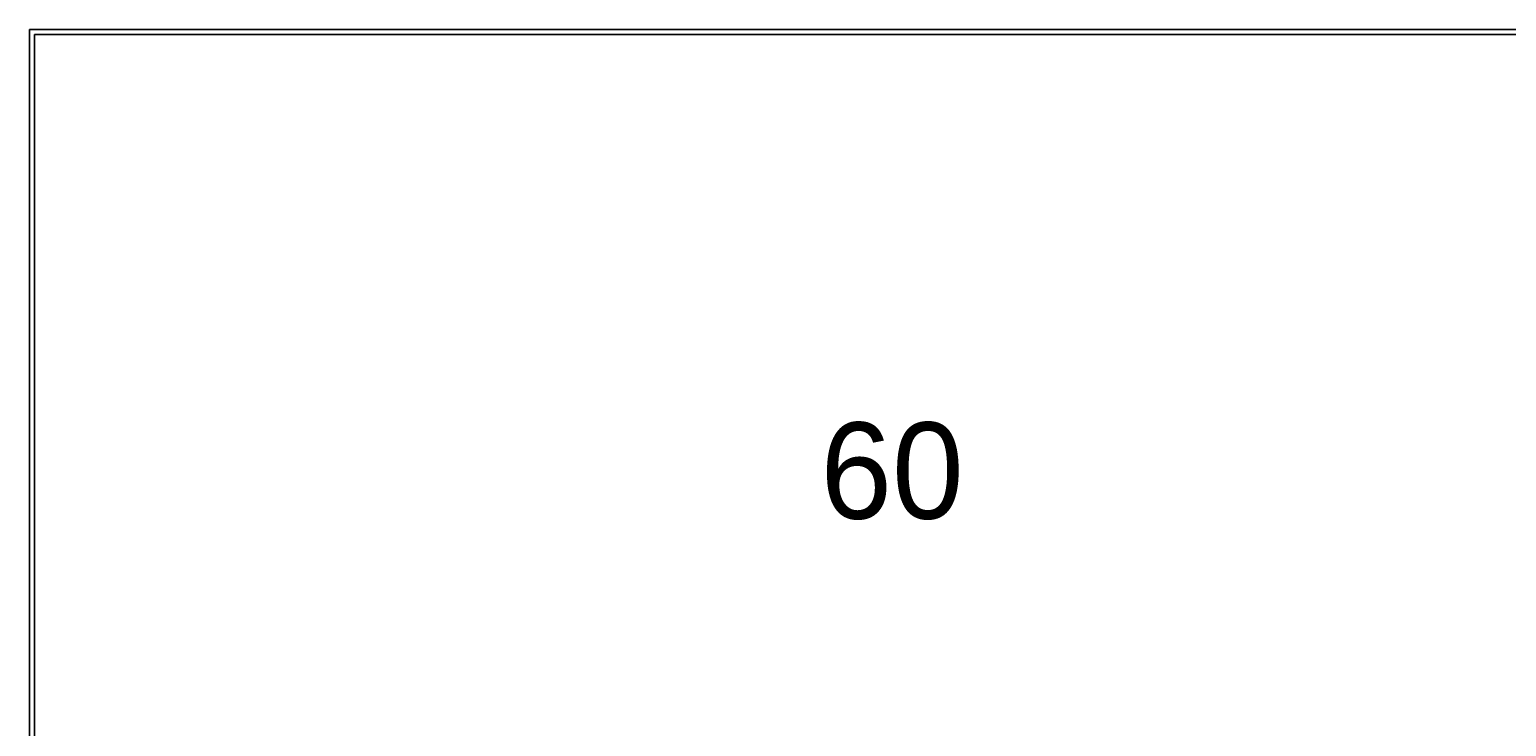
# Model space of a CAD drawing. Header units: millimetres. Extents: x -8500 to 4200, y 0 to 5940.
# Tile 83 of 256: x -8500 to -6967, y 3476 to 4200. Entities that reach past the tile are written whole.
import ezdxf

# ---------------------------------------------------------------- set-up
doc = ezdxf.new("R2010")
doc.units = ezdxf.units.MM
doc.layers.add('1', color=250, linetype='Continuous')
doc.layers.add('256', color=250, linetype='Continuous')
doc.styles.add('Montserrat', font='Montserrat-Regular.ttf')

msp = doc.modelspace()

# ---------------------------------------------------------------- linework, layer by layer
at = {"layer": '256', "linetype": 'Continuous', "lineweight": -3}
for p, q in [((-8500, 4200), (0, 4200)), ((-8500, 0), (-8500, 4200)), ((-8495, 4195), (-5, 4195)), ((-8495, 5), (-8495, 4195))]:
    msp.add_line(p, q, dxfattribs=at)

# ---------------------------------------------------------------- texts
at = {"layer": '1', "linetype": 'Continuous', "lineweight": -3, "insert": (-7679.25, 3690.61), "char_height": 2, "attachment_point": 7, "line_spacing_factor": 1.076592, "style": 'Montserrat'}
msp.add_mtext('\\fMontserrat|b0|i0;\\W1.0000;\\H100.00;60\\H2.00;', dxfattribs=at)

doc.saveas('drawing.dxf')
